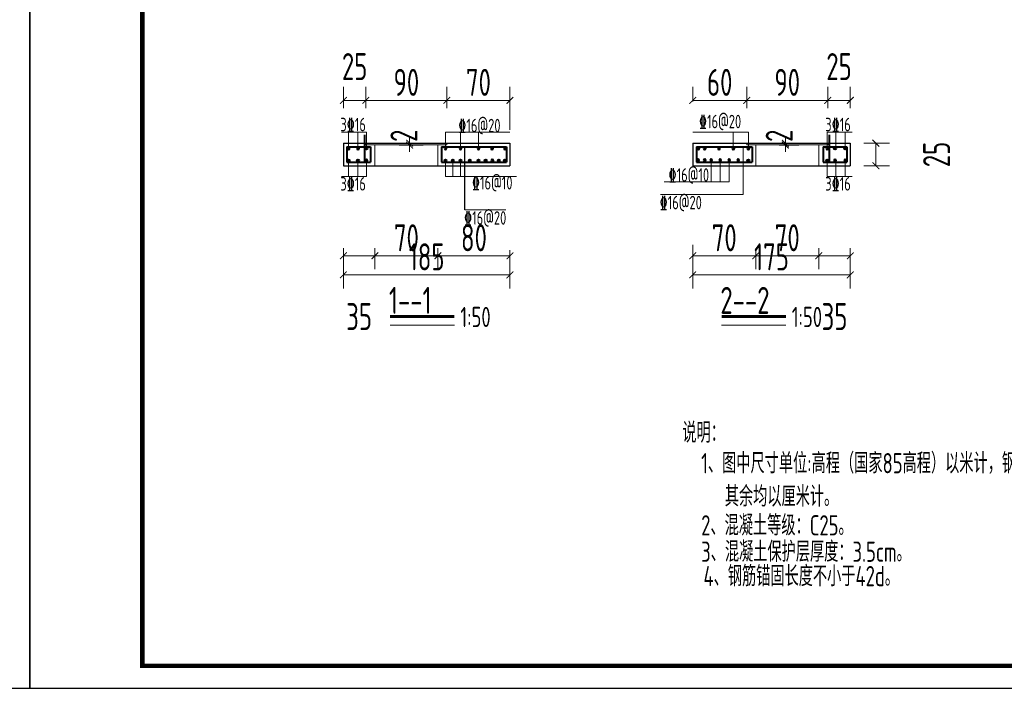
# Model space of a CAD drawing. Header units: millimetres. Extents: x 65530 to 130460, y -103607 to -18875.
# Tile 71 of 75: x 117708 to 118801, y -49551 to -48808. Entities that reach past the tile are written whole.
import ezdxf

# ---------------------------------------------------------------- set-up
doc = ezdxf.new("R2010")
doc.units = ezdxf.units.MM
doc.header["$LTSCALE"] = 0.5
for name, color, linetype, lineweight in [('标注线', 4, 'Continuous', 13), ('粗线', 1, 'Continuous', 40), ('细线', 3, 'Continuous', 25), ('虚线', 3, 'Continuous', 20)]:
    doc.layers.add(name, color=color, linetype=linetype, lineweight=lineweight)
doc.styles.add('HzTxt', font='tssdeng.shx', dxfattribs={"width": 0.7, "bigfont": 'hztxt.shx'})
doc.dimstyles.new('1bi50', dxfattribs={"dimtxt": 30, "dimasz": 7.5, "dimexe": 15, "dimexo": 15, "dimgap": 5, "dimtad": 1, "dimdec": 0, "dimtxsty": 'HzTxt', "dimblk": 'ARCHTICK', "dimcen": 2.5, "dimclrd": 256, "dimclre": 256, "dimclrt": 256, "dimadec": 0, "dimazin": 0, "dimtfac": 1, "dimtdec": 0, "dimtmove": 2, "dimatfit": 2, "dimfxl": 0, "dimlwd": -1, "dimlwe": -1, "dimarcsym": 0})

# ---------------------------------------------------------------- blocks, each defined once
blk = doc.blocks.new('gj')
h = blk.add_hatch(color=256)
h.dxf.hatch_style = 1
h.paths.add_polyline_path([(1.1997, 0, 1), (-1.1997, 0, 1)])
blk.add_circle((0, 0), 1.1997)
blk = doc.blocks.new('_ArchTick')
at = {"color": 0, "linetype": 'ByBlock', "const_width": 0.15}
blk.add_lwpolyline([(-0.5, -0.5), (0.5, 0.5)], dxfattribs=at)
blk = doc.blocks.new('*D315')
at = {"layer": 'Defpoints', "color": 0}
for p in [(118067, -49046.8), (118102, -49046.8), (118102, -49070.4)]:
    blk.add_point(p, dxfattribs=at)
at = {"layer": '标注线'}
for p, q in [((118067, -49061.8), (118067, -49085.4)), ((118102, -49061.8), (118102, -49085.4)), ((118067, -49070.4), (118102, -49070.4))]:
    blk.add_line(p, q, dxfattribs=at)
at = {"layer": '标注线', "xscale": 7.5, "yscale": 7.5, "zscale": 7.5, "rotation": 180}
blk.add_blockref('_ArchTick', (118067, -49070.4), dxfattribs=at)
at = {"layer": '标注线', "xscale": 7.5, "yscale": 7.5, "zscale": 7.5}
blk.add_blockref('_ArchTick', (118102, -49070.4), dxfattribs=at)
at = {"layer": '标注线', "insert": (118084.5, -49137.9), "char_height": 30, "attachment_point": 5, "style": 'HzTxt'}
blk.add_mtext('35', dxfattribs=at)
blk = doc.blocks.new('*D316')
at = {"layer": 'Defpoints', "color": 0}
for p in [(118102, -49046.8), (118172, -49046.8), (118172, -49070.4)]:
    blk.add_point(p, dxfattribs=at)
at = {"layer": '标注线'}
for p, q in [((118102, -49061.8), (118102, -49085.4)), ((118172, -49061.8), (118172, -49085.4)), ((118102, -49070.4), (118172, -49070.4))]:
    blk.add_line(p, q, dxfattribs=at)
at = {"layer": '标注线', "xscale": 7.5, "yscale": 7.5, "zscale": 7.5, "rotation": 180}
blk.add_blockref('_ArchTick', (118102, -49070.4), dxfattribs=at)
at = {"layer": '标注线', "xscale": 7.5, "yscale": 7.5, "zscale": 7.5}
blk.add_blockref('_ArchTick', (118172, -49070.4), dxfattribs=at)
at = {"layer": '标注线', "insert": (118137, -49050.4), "char_height": 30, "attachment_point": 5, "style": 'HzTxt'}
blk.add_mtext('70', dxfattribs=at)
blk = doc.blocks.new('*D317')
at = {"layer": 'Defpoints', "color": 0}
for p in [(118172, -49046.8), (118252, -49049.2), (118252, -49070.4)]:
    blk.add_point(p, dxfattribs=at)
at = {"layer": '标注线'}
for p, q in [((118172, -49061.8), (118172, -49085.4)), ((118252, -49064.2), (118252, -49085.4)), ((118172, -49070.4), (118252, -49070.4))]:
    blk.add_line(p, q, dxfattribs=at)
at = {"layer": '标注线', "xscale": 7.5, "yscale": 7.5, "zscale": 7.5, "rotation": 180}
blk.add_blockref('_ArchTick', (118172, -49070.4), dxfattribs=at)
at = {"layer": '标注线', "xscale": 7.5, "yscale": 7.5, "zscale": 7.5}
blk.add_blockref('_ArchTick', (118252, -49070.4), dxfattribs=at)
at = {"layer": '标注线', "insert": (118212, -49050.4), "char_height": 30, "attachment_point": 5, "style": 'HzTxt'}
blk.add_mtext('80', dxfattribs=at)
blk = doc.blocks.new('*D318')
at = {"layer": 'Defpoints', "color": 0}
for p in [(118067, -49046.8), (118252, -49056.7), (118252, -49091.6)]:
    blk.add_point(p, dxfattribs=at)
at = {"layer": '标注线'}
for p, q in [((118067, -49061.8), (118067, -49106.6)), ((118252, -49071.7), (118252, -49106.6)), ((118067, -49091.6), (118252, -49091.6))]:
    blk.add_line(p, q, dxfattribs=at)
at = {"layer": '标注线', "xscale": 7.5, "yscale": 7.5, "zscale": 7.5, "rotation": 180}
blk.add_blockref('_ArchTick', (118067, -49091.6), dxfattribs=at)
at = {"layer": '标注线', "xscale": 7.5, "yscale": 7.5, "zscale": 7.5}
blk.add_blockref('_ArchTick', (118252, -49091.6), dxfattribs=at)
at = {"layer": '标注线', "insert": (118159.5, -49071.6), "char_height": 30, "attachment_point": 5, "style": 'HzTxt'}
blk.add_mtext('185', dxfattribs=at)
blk = doc.blocks.new('*D337')
at = {"layer": 'Defpoints', "color": 0}
for p in [(118113.9, -48945.4), (118113.9, -48947.4), (118140.6, -48945.4)]:
    blk.add_point(p, dxfattribs=at)
at = {"layer": '标注线'}
for p, q in [((118128.9, -48945.4), (118155.6, -48945.4)), ((118128.9, -48947.4), (118155.6, -48947.4)), ((118140.6, -48945.4), (118140.6, -48937.9)), ((118140.6, -48947.4), (118140.6, -48945.4)), ((118140.6, -48947.4), (118140.6, -48954.9))]:
    blk.add_line(p, q, dxfattribs=at)
at = {"layer": '标注线', "xscale": 7.5, "yscale": 7.5, "zscale": 7.5}
for p, rotation in [((118140.6, -48945.4), 270), ((118140.6, -48947.4), 90)]:
    blk.add_blockref('_ArchTick', p, dxfattribs=dict(at, rotation=rotation))
at = {"layer": '标注线', "insert": (118134.3, -48937.1), "char_height": 30, "attachment_point": 5, "rotation": 90, "style": 'HzTxt'}
blk.add_mtext('2', dxfattribs=at)
blk = doc.blocks.new('*D319')
at = {"layer": 'Defpoints', "color": 0}
for p in [(118092, -48897.8), (118067, -48921.4), (118092, -48921.4)]:
    blk.add_point(p, dxfattribs=at)
at = {"layer": '标注线'}
for p, q in [((118067, -48906.4), (118067, -48882.8)), ((118092, -48906.4), (118092, -48882.8)), ((118067, -48897.8), (118092, -48897.8))]:
    blk.add_line(p, q, dxfattribs=at)
at = {"layer": '标注线', "xscale": 7.5, "yscale": 7.5, "zscale": 7.5, "rotation": 180}
blk.add_blockref('_ArchTick', (118067, -48897.8), dxfattribs=at)
at = {"layer": '标注线', "xscale": 7.5, "yscale": 7.5, "zscale": 7.5}
blk.add_blockref('_ArchTick', (118092, -48897.8), dxfattribs=at)
at = {"layer": '标注线', "insert": (118079.5, -48860.3), "char_height": 30, "attachment_point": 5, "style": 'HzTxt'}
blk.add_mtext('25', dxfattribs=at)
blk = doc.blocks.new('*D320')
at = {"layer": 'Defpoints', "color": 0}
for p in [(118182, -48897.8), (118092, -48921.4), (118182, -48921.4)]:
    blk.add_point(p, dxfattribs=at)
at = {"layer": '标注线'}
for p, q in [((118092, -48906.4), (118092, -48882.8)), ((118182, -48906.4), (118182, -48882.8)), ((118092, -48897.8), (118182, -48897.8))]:
    blk.add_line(p, q, dxfattribs=at)
at = {"layer": '标注线', "xscale": 7.5, "yscale": 7.5, "zscale": 7.5, "rotation": 180}
blk.add_blockref('_ArchTick', (118092, -48897.8), dxfattribs=at)
at = {"layer": '标注线', "xscale": 7.5, "yscale": 7.5, "zscale": 7.5}
blk.add_blockref('_ArchTick', (118182, -48897.8), dxfattribs=at)
at = {"layer": '标注线', "insert": (118137, -48877.8), "char_height": 30, "attachment_point": 5, "style": 'HzTxt'}
blk.add_mtext('90', dxfattribs=at)
blk = doc.blocks.new('*D321')
at = {"layer": 'Defpoints', "color": 0}
for p in [(118252, -48897.8), (118182, -48921.4), (118252, -48945.4)]:
    blk.add_point(p, dxfattribs=at)
at = {"layer": '标注线'}
for p, q in [((118182, -48906.4), (118182, -48882.8)), ((118252, -48930.4), (118252, -48882.8)), ((118182, -48897.8), (118252, -48897.8))]:
    blk.add_line(p, q, dxfattribs=at)
at = {"layer": '标注线', "xscale": 7.5, "yscale": 7.5, "zscale": 7.5, "rotation": 180}
blk.add_blockref('_ArchTick', (118182, -48897.8), dxfattribs=at)
at = {"layer": '标注线', "xscale": 7.5, "yscale": 7.5, "zscale": 7.5}
blk.add_blockref('_ArchTick', (118252, -48897.8), dxfattribs=at)
at = {"layer": '标注线', "insert": (118217, -48877.8), "char_height": 30, "attachment_point": 5, "style": 'HzTxt'}
blk.add_mtext('70', dxfattribs=at)
blk = doc.blocks.new('*D322')
at = {"layer": 'Defpoints', "color": 0}
for p in [(118455, -49043.4), (118525, -49046.8), (118525, -49070.4)]:
    blk.add_point(p, dxfattribs=at)
at = {"layer": '标注线'}
for p, q in [((118455, -49058.4), (118455, -49085.4)), ((118525, -49061.8), (118525, -49085.4)), ((118455, -49070.4), (118525, -49070.4))]:
    blk.add_line(p, q, dxfattribs=at)
at = {"layer": '标注线', "xscale": 7.5, "yscale": 7.5, "zscale": 7.5, "rotation": 180}
blk.add_blockref('_ArchTick', (118455, -49070.4), dxfattribs=at)
at = {"layer": '标注线', "xscale": 7.5, "yscale": 7.5, "zscale": 7.5}
blk.add_blockref('_ArchTick', (118525, -49070.4), dxfattribs=at)
at = {"layer": '标注线', "insert": (118490, -49050.4), "char_height": 30, "attachment_point": 5, "style": 'HzTxt'}
blk.add_mtext('70', dxfattribs=at)
blk = doc.blocks.new('*D323')
at = {"layer": 'Defpoints', "color": 0}
for p in [(118525, -49046.8), (118595, -49046.8), (118595, -49070.4)]:
    blk.add_point(p, dxfattribs=at)
at = {"layer": '标注线'}
for p, q in [((118525, -49061.8), (118525, -49085.4)), ((118595, -49061.8), (118595, -49085.4)), ((118525, -49070.4), (118595, -49070.4))]:
    blk.add_line(p, q, dxfattribs=at)
at = {"layer": '标注线', "xscale": 7.5, "yscale": 7.5, "zscale": 7.5, "rotation": 180}
blk.add_blockref('_ArchTick', (118525, -49070.4), dxfattribs=at)
at = {"layer": '标注线', "xscale": 7.5, "yscale": 7.5, "zscale": 7.5}
blk.add_blockref('_ArchTick', (118595, -49070.4), dxfattribs=at)
at = {"layer": '标注线', "insert": (118560, -49050.4), "char_height": 30, "attachment_point": 5, "style": 'HzTxt'}
blk.add_mtext('70', dxfattribs=at)
blk = doc.blocks.new('*D324')
at = {"layer": 'Defpoints', "color": 0}
for p in [(118595, -49046.8), (118630, -49046.8), (118630, -49070.4)]:
    blk.add_point(p, dxfattribs=at)
at = {"layer": '标注线'}
for p, q in [((118595, -49061.8), (118595, -49085.4)), ((118630, -49061.8), (118630, -49085.4)), ((118595, -49070.4), (118630, -49070.4))]:
    blk.add_line(p, q, dxfattribs=at)
at = {"layer": '标注线', "xscale": 7.5, "yscale": 7.5, "zscale": 7.5, "rotation": 180}
blk.add_blockref('_ArchTick', (118595, -49070.4), dxfattribs=at)
at = {"layer": '标注线', "xscale": 7.5, "yscale": 7.5, "zscale": 7.5}
blk.add_blockref('_ArchTick', (118630, -49070.4), dxfattribs=at)
at = {"layer": '标注线', "insert": (118612.5, -49137.9), "char_height": 30, "attachment_point": 5, "style": 'HzTxt'}
blk.add_mtext('35', dxfattribs=at)
blk = doc.blocks.new('*D325')
at = {"layer": 'Defpoints', "color": 0}
for p in [(118455, -49050.9), (118630, -49046.8), (118630, -49091.6)]:
    blk.add_point(p, dxfattribs=at)
at = {"layer": '标注线'}
for p, q in [((118455, -49065.9), (118455, -49106.6)), ((118630, -49061.8), (118630, -49106.6)), ((118455, -49091.6), (118630, -49091.6))]:
    blk.add_line(p, q, dxfattribs=at)
at = {"layer": '标注线', "xscale": 7.5, "yscale": 7.5, "zscale": 7.5, "rotation": 180}
blk.add_blockref('_ArchTick', (118455, -49091.6), dxfattribs=at)
at = {"layer": '标注线', "xscale": 7.5, "yscale": 7.5, "zscale": 7.5}
blk.add_blockref('_ArchTick', (118630, -49091.6), dxfattribs=at)
at = {"layer": '标注线', "insert": (118542.5, -49071.6), "char_height": 30, "attachment_point": 5, "style": 'HzTxt'}
blk.add_mtext('175', dxfattribs=at)
blk = doc.blocks.new('*D326')
at = {"layer": 'Defpoints', "color": 0}
for p in [(118536.1, -48945.4), (118536.1, -48947.4), (118557.9, -48945.4)]:
    blk.add_point(p, dxfattribs=at)
at = {"layer": '标注线'}
for p, q in [((118551.1, -48945.4), (118572.9, -48945.4)), ((118551.1, -48947.4), (118572.9, -48947.4)), ((118557.9, -48945.4), (118557.9, -48937.9)), ((118557.9, -48947.4), (118557.9, -48945.4)), ((118557.9, -48947.4), (118557.9, -48954.9))]:
    blk.add_line(p, q, dxfattribs=at)
at = {"layer": '标注线', "xscale": 7.5, "yscale": 7.5, "zscale": 7.5}
for p, rotation in [((118557.9, -48945.4), 270), ((118557.9, -48947.4), 90)]:
    blk.add_blockref('_ArchTick', p, dxfattribs=dict(at, rotation=rotation))
at = {"layer": '标注线', "insert": (118551.1, -48937.1), "char_height": 30, "attachment_point": 5, "rotation": 90, "style": 'HzTxt'}
blk.add_mtext('2', dxfattribs=at)
blk = doc.blocks.new('*D327')
at = {"layer": 'Defpoints', "color": 0}
for p in [(118515, -48897.8), (118455, -48914.1), (118515, -48921.4)]:
    blk.add_point(p, dxfattribs=at)
at = {"layer": '标注线'}
for p, q in [((118455, -48899.1), (118455, -48882.8)), ((118515, -48906.4), (118515, -48882.8)), ((118455, -48897.8), (118515, -48897.8))]:
    blk.add_line(p, q, dxfattribs=at)
at = {"layer": '标注线', "xscale": 7.5, "yscale": 7.5, "zscale": 7.5, "rotation": 180}
blk.add_blockref('_ArchTick', (118455, -48897.8), dxfattribs=at)
at = {"layer": '标注线', "xscale": 7.5, "yscale": 7.5, "zscale": 7.5}
blk.add_blockref('_ArchTick', (118515, -48897.8), dxfattribs=at)
at = {"layer": '标注线', "insert": (118485, -48877.8), "char_height": 30, "attachment_point": 5, "style": 'HzTxt'}
blk.add_mtext('60', dxfattribs=at)
blk = doc.blocks.new('*D328')
at = {"layer": 'Defpoints', "color": 0}
for p in [(118605, -48897.8), (118515, -48921.4), (118605, -48921.4)]:
    blk.add_point(p, dxfattribs=at)
at = {"layer": '标注线'}
for p, q in [((118515, -48906.4), (118515, -48882.8)), ((118605, -48906.4), (118605, -48882.8)), ((118515, -48897.8), (118605, -48897.8))]:
    blk.add_line(p, q, dxfattribs=at)
at = {"layer": '标注线', "xscale": 7.5, "yscale": 7.5, "zscale": 7.5, "rotation": 180}
blk.add_blockref('_ArchTick', (118515, -48897.8), dxfattribs=at)
at = {"layer": '标注线', "xscale": 7.5, "yscale": 7.5, "zscale": 7.5}
blk.add_blockref('_ArchTick', (118605, -48897.8), dxfattribs=at)
at = {"layer": '标注线', "insert": (118560, -48877.8), "char_height": 30, "attachment_point": 5, "style": 'HzTxt'}
blk.add_mtext('90', dxfattribs=at)
blk = doc.blocks.new('*D329')
at = {"layer": 'Defpoints', "color": 0}
for p in [(118630, -48897.8), (118605, -48921.4), (118630, -48921.4)]:
    blk.add_point(p, dxfattribs=at)
at = {"layer": '标注线'}
for p, q in [((118605, -48906.4), (118605, -48882.8)), ((118630, -48906.4), (118630, -48882.8)), ((118605, -48897.8), (118630, -48897.8))]:
    blk.add_line(p, q, dxfattribs=at)
at = {"layer": '标注线', "xscale": 7.5, "yscale": 7.5, "zscale": 7.5, "rotation": 180}
blk.add_blockref('_ArchTick', (118605, -48897.8), dxfattribs=at)
at = {"layer": '标注线', "xscale": 7.5, "yscale": 7.5, "zscale": 7.5}
blk.add_blockref('_ArchTick', (118630, -48897.8), dxfattribs=at)
at = {"layer": '标注线', "insert": (118617.5, -48860.3), "char_height": 30, "attachment_point": 5, "style": 'HzTxt'}
blk.add_mtext('25', dxfattribs=at)
blk = doc.blocks.new('*D338')
at = {"layer": 'Defpoints', "color": 0}
for p in [(118630, -48945.4), (118630, -48970.4), (118658.4, -48970.4)]:
    blk.add_point(p, dxfattribs=at)
at = {"layer": '标注线'}
for p, q in [((118645, -48945.4), (118673.4, -48945.4)), ((118658.4, -48945.4), (118658.4, -48970.4)), ((118645, -48970.4), (118673.4, -48970.4))]:
    blk.add_line(p, q, dxfattribs=at)
at = {"layer": '标注线', "xscale": 7.5, "yscale": 7.5, "zscale": 7.5}
for p, rotation in [((118658.4, -48945.4), 90), ((118658.4, -48970.4), 270)]:
    blk.add_blockref('_ArchTick', p, dxfattribs=dict(at, rotation=rotation))
at = {"layer": '标注线', "insert": (118725.9, -48957.9), "char_height": 30, "attachment_point": 5, "rotation": 90, "style": 'HzTxt'}
blk.add_mtext('25', dxfattribs=at)

msp = doc.modelspace()

# ---------------------------------------------------------------- linework, layer by layer
at = {"color": 4}
for p, q in [((118252.03, -48945.35), (118252.03, -48970.35)), ((118201.99, -49019.26), (118201.99, -48949.35))]:
    msp.add_line(p, q, dxfattribs=at)
for points in [[(115618.76, -49550.72), (117718.76, -49550.72), (117718.76, -48065.72), (115618.76, -48065.72)], [(117718.76, -49550.72), (119818.76, -49550.72), (119818.76, -48065.72), (117718.76, -48065.72)]]:
    msp.add_lwpolyline(points, close=True)
at = {"const_width": 5}
msp.add_lwpolyline([(117843.76, -48090.72), (119793.76, -48090.72), (119793.76, -49525.72), (117843.76, -49525.72), (117843.76, -48090.72)], dxfattribs=at)
at = {"layer": '标注线'}
for p, q in [((118064.96, -48933.29), (118092.67, -48933.29)), ((118072.79, -48951.07), (118072.79, -48933.29)), ((118083.23, -48951.07), (118083.23, -48933.29)), ((118092.67, -48951.07), (118092.67, -48933.29)), ((118180.51, -48951.07), (118180.51, -48933.29)), ((118252.03, -48933.29), (118180.51, -48933.29)), ((118197.03, -48951.07), (118197.03, -48933.29)), ((118217.03, -48951.07), (118217.03, -48933.29)), ((118516.79, -48933.29), (118455.04, -48933.29)), ((118500.04, -48951.07), (118500.04, -48933.29)), ((118516.79, -48951.07), (118516.79, -48933.29)), ((118604.4, -48951.07), (118604.4, -48933.29)), ((118632.11, -48933.29), (118604.4, -48933.29)), ((118613.84, -48951.07), (118613.84, -48933.29)), ((118624.28, -48951.07), (118624.28, -48933.29)), ((118511.02, -48949.35), (118511.02, -49002.18)), ((118072.79, -48964.64), (118072.79, -48982.42)), ((118083.23, -48964.64), (118083.23, -48982.42)), ((118092.67, -48964.64), (118092.67, -48982.42)), ((118180.51, -48964.64), (118180.51, -48982.42)), ((118188.63, -48964.64), (118188.63, -48982.42)), ((118197.03, -48964.64), (118197.03, -48982.42)), ((118475.44, -48964.22), (118475.44, -48988.16)), ((118485.44, -48964.22), (118485.44, -48988.16)), ((118495.44, -48964.22), (118495.44, -48988.16)), ((118604.4, -48964.64), (118604.4, -48982.42)), ((118613.84, -48964.64), (118613.84, -48982.42)), ((118624.28, -48964.64), (118624.28, -48982.42)), ((118064.96, -48982.42), (118092.67, -48982.42)), ((118180.51, -48982.42), (118259.22, -48982.42)), ((118423.25, -48988.16), (118495.44, -48988.16)), ((118632.11, -48982.42), (118604.4, -48982.42)), ((118511.02, -49002.18), (118419.18, -49002.18)), ((118247.42, -49019.26), (118201.99, -49019.26)), ((118118.96, -49147.56), (118190.37, -49147.56)), ((118487.04, -49147.56), (118558.45, -49147.56))]:
    msp.add_line(p, q, dxfattribs=at)
at = {"layer": '标注线', "const_width": 3.33}
for points in [[(118118.96, -49137.66), (118190.37, -49137.66)], [(118487.04, -49137.66), (118558.45, -49137.66)]]:
    msp.add_lwpolyline(points, dxfattribs=at)
at = {"layer": '粗线'}
for p, q in [((118090.42, -48936.09), (118090.42, -48966.35)), ((118606.65, -48936.09), (118606.65, -48966.35)), ((118071.03, -48949.35), (118097.03, -48949.35)), ((118071.03, -48949.35), (118071.03, -48966.35)), ((118097.03, -48949.35), (118097.03, -48966.35)), ((118176.03, -48949.35), (118248.03, -48949.35)), ((118176.03, -48949.35), (118176.03, -48966.35)), ((118248.03, -48949.35), (118248.03, -48966.35)), ((118459.04, -48949.35), (118521.04, -48949.35)), ((118459.04, -48949.35), (118459.04, -48966.35)), ((118521.04, -48949.35), (118521.04, -48966.35)), ((118600.04, -48949.35), (118626.04, -48949.35)), ((118600.04, -48949.35), (118600.04, -48966.35)), ((118626.04, -48949.35), (118626.04, -48966.35)), ((118071.03, -48966.35), (118097.03, -48966.35)), ((118176.03, -48966.35), (118248.03, -48966.35)), ((118459.04, -48966.35), (118521.04, -48966.35)), ((118600.04, -48966.35), (118626.04, -48966.35))]:
    msp.add_line(p, q, dxfattribs=at)
at = {"layer": '细线'}
for p, q in [((118067.03, -48945.35), (118252.03, -48945.35)), ((118067.03, -48945.35), (118067.03, -48970.35)), ((118455.04, -48945.35), (118630.04, -48945.35)), ((118455.04, -48945.35), (118455.04, -48970.35)), ((118630.04, -48945.35), (118630.04, -48970.35)), ((118067.03, -48970.35), (118252.03, -48970.35)), ((118455.04, -48970.35), (118630.04, -48970.35))]:
    msp.add_line(p, q, dxfattribs=at)
at = {"layer": '虚线'}
for p, q in [((118092.03, -48945.35), (118092.03, -48947.35)), ((118092.03, -48947.35), (118182.03, -48947.35)), ((118102.03, -48947.35), (118102.03, -48970.35)), ((118172.03, -48947.35), (118172.03, -48970.35)), ((118182.03, -48945.35), (118182.03, -48947.35)), ((118515.04, -48945.35), (118515.04, -48947.35)), ((118515.04, -48947.35), (118605.04, -48947.35)), ((118525.04, -48947.35), (118525.04, -48970.35)), ((118595.04, -48947.35), (118595.04, -48970.35)), ((118605.04, -48945.35), (118605.04, -48947.35))]:
    msp.add_line(p, q, dxfattribs=at)

# ---------------------------------------------------------------- block references
at = {"layer": '粗线', "xscale": -1, "rotation": 180}
for p in [(118072.79, -48951.07), (118083.23, -48951.07), (118180.51, -48951.07), (118197.03, -48951.07), (118217.03, -48951.07), (118232.1, -48951.07), (118246.58, -48951.07), (118461.31, -48951.07), (118468.27, -48951.07), (118484.09, -48951.07), (118500.04, -48951.07), (118516.79, -48951.07), (118604.4, -48951.07), (118232.43, -48964.7), (118460.91, -48964.22), (118468.34, -48964.22), (118475.44, -48964.22), (118485.44, -48964.22), (118495.44, -48964.22), (118505.44, -48964.22)]:
    msp.add_blockref('gj', p, dxfattribs=at)
at = {"layer": '粗线', "rotation": 180}
for p in [(118092.67, -48951.07), (118613.04, -48951.07), (118624.28, -48951.07)]:
    msp.add_blockref('gj', p, dxfattribs=at)
at = {"layer": '粗线'}
for p in [(118072.79, -48964.64), (118083.23, -48964.64), (118180.51, -48964.64), (118188.63, -48964.64), (118197.03, -48964.64), (118207.47, -48964.64), (118217.03, -48964.64), (118225.13, -48964.64), (118239.69, -48964.64), (118246.46, -48964.64), (118516.79, -48964.64), (118604.4, -48964.64)]:
    msp.add_blockref('gj', p, dxfattribs=at)
at = {"layer": '粗线', "xscale": -1}
for p in [(118092.67, -48964.64), (118613.04, -48964.64), (118624.28, -48964.64)]:
    msp.add_blockref('gj', p, dxfattribs=at)

# ---------------------------------------------------------------- texts
at = {"layer": '标注线', "style": 'HzTxt', "width": 0.7}
for s, height, p in [('%%13216@20', 15.001, (118461.95, -48928.8)), ('3%%13216', 15.001, (118063.68, -48932.19)), ('%%13216@20', 15.001, (118194.66, -48933.29)), ('3%%13216', 15.001, (118602.26, -48932.19)), ('%%13216@10', 15.001, (118428.18, -48988.16)), ('3%%13216', 15.001, (118063.68, -48997.98)), ('%%13216@10', 15.001, (118209.8, -48996.85)), ('3%%13216', 15.001, (118602.26, -48997.98)), ('%%13216@20', 15.001, (118418.26, -49018.82)), ('%%13216@20', 15.001, (118201.07, -49035.9)), ('1--1', 30.002, (118117.6, -49134.96)), ('2--2', 30.002, (118485.68, -49134.96)), ('1:50', 22.501, (118196.93, -49149.59)), ('1:50', 22.501, (118565.01, -49149.59)), ('说明：', 22.501, (118443.48, -49278.02)), ('1、图中尺寸单位:高程（国家85高程）以米计，钢筋直径以毫米计，', 22.5011, (118464.42, -49311.99)), ('其余均以厘米计。', 22.501, (118490.61, -49348.83)), ('2、混凝土等级：C25。', 22.5011, (118464.42, -49380.97)), ('3、混凝土保护层厚度：3.5cm。', 22.5011, (118464.42, -49410.28)), ('4、钢筋锚固长度不小于42d。', 22.5011, (118466.96, -49437.36))]:
    msp.add_text(s, height=height, dxfattribs=at).set_placement(p)

# ---------------------------------------------------------------- dimensions: what is measured, and where the dimension line sits
at = {"layer": '标注线'}
for base, p1, p2, picture, middle in [((118092.03, -48897.82), (118067.03, -48921.35), (118092.03, -48921.35), '*D319', (118079.53, -48860.32)), ((118630.04, -48897.82), (118605.04, -48921.35), (118630.04, -48921.35), '*D329', (118617.54, -48860.32)), ((118182.03, -48897.82), (118092.03, -48921.35), (118182.03, -48921.35), '*D320', (118137.03, -48877.82)), ((118252.03, -48897.82), (118182.03, -48921.35), (118252.03, -48945.35), '*D321', (118217.03, -48877.82)), ((118515.04, -48897.82), (118455.04, -48914.09), (118515.04, -48921.35), '*D327', (118485.04, -48877.82)), ((118605.04, -48897.82), (118515.04, -48921.35), (118605.04, -48921.35), '*D328', (118560.04, -48877.82)), ((118172.03, -49070.4), (118102.03, -49046.78), (118172.03, -49046.78), '*D316', (118137.03, -49050.4)), ((118252.03, -49070.4), (118172.03, -49046.78), (118252.03, -49049.2), '*D317', (118212.03, -49050.4)), ((118525.04, -49070.4), (118455.04, -49043.41), (118525.04, -49046.78), '*D322', (118490.04, -49050.4)), ((118595.04, -49070.4), (118525.04, -49046.78), (118595.04, -49046.78), '*D323', (118560.04, -49050.4)), ((118102.03, -49070.4), (118067.03, -49046.78), (118102.03, -49046.78), '*D315', (118084.53, -49137.9)), ((118252.03, -49091.56), (118067.03, -49046.78), (118252.03, -49056.7), '*D318', (118159.53, -49071.56)), ((118630.04, -49091.56), (118455.04, -49050.91), (118630.04, -49046.78), '*D325', (118542.54, -49071.56)), ((118630.04, -49070.4), (118595.04, -49046.78), (118630.04, -49046.78), '*D324', (118612.54, -49137.9))]:
    dim = msp.add_linear_dim(base=base, p1=p1, p2=p2, dimstyle='1bi50', dxfattribs=at)
    dim.commit()
    dim.dimension.update_dxf_attribs({"geometry": picture, "text_midpoint": middle})
for base, p1, p2, picture, middle in [((118140.64, -48945.35), (118113.88, -48947.35), (118113.88, -48945.35), '*D337', (118134.34, -48937.07)), ((118557.88, -48945.35), (118536.11, -48947.35), (118536.11, -48945.35), '*D326', (118551.09, -48937.14))]:
    dim = msp.add_linear_dim(base=base, p1=p1, p2=p2, angle=90, dimstyle='1bi50', dxfattribs=at)
    dim.commit()
    dim.dimension.update_dxf_attribs({"geometry": picture, "text_midpoint": middle, "dimtype": 160})
dim = msp.add_linear_dim(base=(118658.37, -48970.35), p1=(118630.04, -48945.35), p2=(118630.04, -48970.35), angle=90, dimstyle='1bi50', dxfattribs=at)
dim.commit()
dim.dimension.update_dxf_attribs({"geometry": '*D338', "text_midpoint": (118725.87, -48957.85)})

doc.saveas('drawing.dxf')
